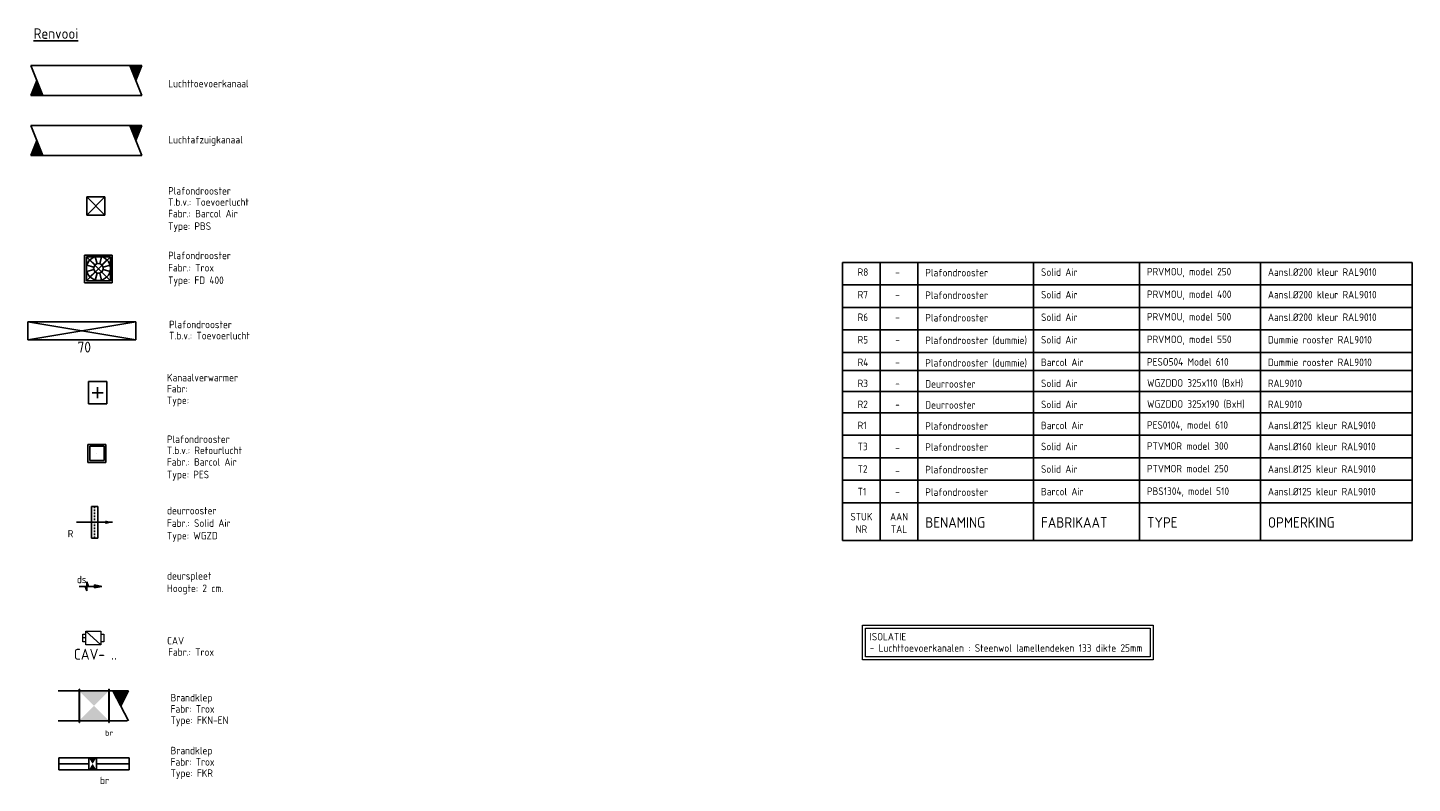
# Model space of a CAD drawing. Header units: millimetres. Extents: x -72412 to 16313, y -1015 to 52998.
# Tile 60 of 64: x -6716 to 16313, y 10905 to 23471. Entities that reach past the tile are written whole.
import ezdxf
from ezdxf.enums import TextEntityAlignment as Align

# ---------------------------------------------------------------- set-up
doc = ezdxf.new("R2010")
doc.units = ezdxf.units.MM
doc.header["$LTSCALE"] = 50
for name, pattern in [('2322107', [2000, 1000, 1000]), ('CENTER2', [28.575, 19.05, -3.175, 3.175, -3.175]), ('STREEPJES', [0.1, 0.05, -0.05])]:
    doc.linetypes.add(name, pattern=pattern)
for name, color, linetype, lineweight in [('WL570---_BESTAAND-HARTLIJN', 161, 'Continuous', 0), ('WL570---_BESTAAND-MAATVOERING', 161, 'Continuous', 0), ('WL570---_BESTAAND-TOEVOER', 180, 'Continuous', 0)]:
    doc.layers.add(name, color=color, linetype=linetype, lineweight=lineweight)
for name, color, linetype in [('WL570---_BESTAAND-TOEVOER_HL', 1, 'Continuous'), ('WL570---_RETOUR', 100, 'Continuous'), ('WL570---_RETOUR_HL', 1, 'Continuous'), ('WL570---_RETOUR_RST', 3, 'Continuous'), ('WL570---_RETOUR_RST_HL', 1, 'Continuous'), ('WL570---_TOEVOER', 200, 'Continuous'), ('WL570---_TOEVOER_RST', 200, 'Continuous'), ('WL570---_TOEVOER_RST_HL', 1, 'Continuous'), ('WM570---', 2, 'Continuous'), ('WM570---_BESTAAND-TOEVOER_PR', 1, 'Continuous'), ('WM570---_RETOUR', 2, 'Continuous'), ('WM570---_RETOUR_PR', 2, 'Continuous'), ('WM570---_RETOUR_RST_PR', 1, 'Continuous'), ('WM570---_TOEVOER', 2, 'Continuous'), ('WM570---_TOEVOER_RST_PR', 1, 'Continuous')]:
    doc.layers.add(name, color=color, linetype=linetype)
doc.styles.add('BURO-018', font='ISO96.shx', dxfattribs={"height": 90})
doc.styles.add('BURO-025', font='ISO96.shx', dxfattribs={"height": 125})
doc.styles.add('BURO-035', font='ISO96.shx', dxfattribs={"height": 175})
doc.styles.add('MAATVOERING', font='ISO')

# ---------------------------------------------------------------- blocks, each defined once
blk = doc.blocks.new('LU-2D-K-1F4')
at = {"color": 0, "linetype": 'Continuous'}
for p, q in [((-0.5, 250), (0.5, 250)), ((-0.5, -250), (0.5, -250))]:
    blk.add_line(p, q, dxfattribs=at)
blk = doc.blocks.new('LU-2-KB')
at = {"color": 0, "linetype": 'Continuous'}
for p, q in [((-0.4, 0.5), (0, -0.5)), ((-0.4, 0.5), (0, 0.5)), ((0, 0.5), (-0.2, 0))]:
    blk.add_line(p, q, dxfattribs=at)
blk.add_solid([(-0.4, 0.5), (0, 0.5), (-0.2, 0)], dxfattribs=at)
blk = doc.blocks.new('*U1023')
at = {"ltscale": 10}
for points in [[(-250, 250), (250, 250), (0, 0)], [(-250, -250), (250, -250), (0, 0)]]:
    blk.add_hatch(color=2, dxfattribs=at).paths.add_polyline_path(points)
at = {"color": 2, "ltscale": 10}
for p, q in [((-250, 275), (-245, 275)), ((-250, -275), (-250, 275)), ((-245, -275), (-245, 275)), ((-245, 250), (245, 250)), ((250, 275), (245, 275)), ((245, -275), (245, 275)), ((250, -275), (250, 275)), ((-250, -275), (-245, -275)), ((-245, -250), (245, -250)), ((250, -275), (245, -275))]:
    blk.add_line(p, q, dxfattribs=at)
at = {"layer": 'WL570---_RETOUR', "color": 1, "style": 'BURO-018'}
blk.add_attdef('I', text='', height=90, dxfattribs=at).set_placement((0, 0), align=Align.MIDDLE)
at = {"layer": 'WM570---_RETOUR_PR', "color": 1, "style": 'BURO-018'}
blk.add_attdef('POSNR', text='', height=90, dxfattribs=at).set_placement((0, 0), align=Align.MIDDLE)
blk = doc.blocks.new('*U1022')
at = {"ltscale": 10}
blk.add_hatch(color=0, dxfattribs=at).paths.add_polyline_path([(300, 0), (180, -30), (180, 30)])
at = {"color": 0, "ltscale": 10}
for p, q in [((-51.5, 262.5, -2700), (51.5, 262.5, -2700)), ((-51.5, -262.5, -2700), (-51.5, 262.5, -2700)), ((51.5, 262.5, -2700), (51.5, -262.5, -2700)), ((300, 0, -2700), (-300, 0, -2700)), ((51.5, -262.5, -2700), (-51.5, -262.5, -2700))]:
    blk.add_line(p, q, dxfattribs=at)
at = {"color": 9, "linetype": 'STREEPJES', "ltscale": 10}
blk.add_line((0, 262.5, -2700), (0, -262.5, -2700), dxfattribs=at)
at = {"layer": 'WL570---_RETOUR_RST_HL', "linetype": 'CENTER2'}
blk.add_circle((0, 0, -2700), 0.075, dxfattribs=at)
at = {"layer": 'WL570---_RETOUR_RST', "color": 2, "style": 'BURO-025'}
for tag in ['MC', 'Q']:
    blk.add_attdef(tag, text='', height=125, dxfattribs=at).set_placement((0, 0), align=Align.MIDDLE)
at = {"layer": 'WM570---_RETOUR_RST_PR', "color": 2, "style": 'BURO-025'}
blk.add_attdef('POSNR', text='', height=125, dxfattribs=at).set_placement((0, 0), align=Align.MIDDLE)
blk = doc.blocks.new('*U1024')
at = {"color": 0, "ltscale": 10}
for p, q in [((0, 100), (498, 100)), ((0, -100), (0, 100)), ((0, -100), (498, -100))]:
    blk.add_line(p, q, dxfattribs=at)
at = {"layer": 'WL570---_RETOUR_HL', "linetype": 'CENTER2'}
blk.add_line((0, 0), (498, 0), dxfattribs=at)
at = {"layer": 'WM570---_RETOUR_PR', "color": 2, "style": 'BURO-025'}
blk.add_attdef('POSNR', text='', height=125, dxfattribs=at).set_placement((0, 0), align=Align.MIDDLE)
blk = doc.blocks.new('*U1025')
at = {"ltscale": 10}
for points in [[(-62.5, 100), (0, 0), (62.5, 100)], [(62.5, -100), (0, 0), (-62.5, -100)]]:
    blk.add_hatch(color=256, dxfattribs=at).paths.add_polyline_path(points)
for p, q in [((-62.5, 100), (62.5, 100)), ((-62.5, -100), (-62.5, 100)), ((62.5, 100), (62.5, -100)), ((-62.5, -100), (62.5, -100))]:
    blk.add_line(p, q, dxfattribs=at)
at = {"layer": 'WL570---_RETOUR', "color": 2, "style": 'BURO-025'}
blk.add_attdef('I', text='', height=125, dxfattribs=at).set_placement((0, 0), align=Align.MIDDLE)
at = {"layer": 'WM570---_RETOUR_PR', "color": 2, "style": 'BURO-025'}
blk.add_attdef('POSNR', text='', height=125, dxfattribs=at).set_placement((0, 0), align=Align.MIDDLE)
blk = doc.blocks.new('*U1026')
at = {"color": 0, "ltscale": 10}
for p, q in [((0, 100), (545, 100)), ((545, 100), (545, -100)), ((0, -100), (545, -100))]:
    blk.add_line(p, q, dxfattribs=at)
at = {"layer": 'WL570---_RETOUR_HL', "linetype": 'CENTER2'}
blk.add_line((0, 0), (545, 0), dxfattribs=at)
at = {"layer": 'WM570---_RETOUR_PR', "color": 2, "style": 'BURO-025'}
blk.add_attdef('POSNR', text='', height=125, dxfattribs=at).set_placement((0, 0), align=Align.MIDDLE)
blk = doc.blocks.new('*U1027')
at = {"color": 0, "ltscale": 10}
for p, q in [((150, 150, -2500), (-150, 150, -2500)), ((-150, -150, -2500), (-150, 150, -2500)), ((150, -150, -2500), (-150, 150, -2500)), ((-150, -150, -2500), (150, 150, -2500)), ((150, -150, -2500), (150, 150, -2500)), ((150, -150, -2500), (-150, -150, -2500))]:
    blk.add_line(p, q, dxfattribs=at)
at = {"layer": 'WL570---_TOEVOER_RST_HL', "linetype": 'CENTER2'}
blk.add_circle((0, 0, -2500), 0.075, dxfattribs=at)
at = {"layer": 'WL570---_TOEVOER_RST', "color": 2, "style": 'BURO-025'}
for tag in ['MC', 'Q']:
    blk.add_attdef(tag, text='', height=125, dxfattribs=at).set_placement((0, 0), align=Align.MIDDLE)
at = {"layer": 'WM570---_TOEVOER_RST_PR', "color": 2, "style": 'BURO-025'}
blk.add_attdef('POSNR', text='', height=125, dxfattribs=at).set_placement((0, 0), align=Align.MIDDLE)
blk = doc.blocks.new('VBX1251250012525000')
for points in [[(50, 62.5), (0, 62.5), (0, -62.5), (50, -62.5)], [(300, -62.5), (350, -62.5), (350, 62.5), (300, 62.5)]]:
    blk.add_lwpolyline(points)
blk.add_lwpolyline([(50, -112.5), (300, -112.5), (300, 112.5), (50, 112.5)], close=True)
at = {"layer": 'WL570---_BESTAAND-HARTLIJN'}
blk.add_line((300, 0), (350, 0), dxfattribs=at)
at = {"layer": 'WL570---_BESTAAND-TOEVOER'}
blk.add_line((50, -112.5), (300, 112.5), dxfattribs=at)
blk = doc.blocks.new('*U1028')
at = {"color": 0, "ltscale": 10}
for p, q in [((149, 149, -150), (-149, 149, -150)), ((-149, -149, -150), (-149, 149, -150)), ((120, 120, -150), (-120, 120, -150)), ((-120, -120, -150), (-120, 120, -150)), ((120, -120, -150), (120, 120, -150)), ((149, -149, -150), (149, 149, -150)), ((149, -149, -150), (-149, -149, -150)), ((120, -120, -150), (-120, -120, -150))]:
    blk.add_line(p, q, dxfattribs=at)
at = {"layer": 'WL570---_RETOUR_RST_HL', "linetype": 'CENTER2'}
blk.add_circle((0, 0, -150), 0.075, dxfattribs=at)
at = {"layer": 'WL570---_RETOUR_RST', "color": 2, "style": 'BURO-025'}
for tag in ['MC', 'Q']:
    blk.add_attdef(tag, text='', height=125, dxfattribs=at).set_placement((0, 0), align=Align.MIDDLE)
at = {"layer": 'WM570---_RETOUR_RST_PR', "color": 2, "style": 'BURO-025'}
blk.add_attdef('POSNR', text='', height=125, dxfattribs=at).set_placement((0, 0), align=Align.MIDDLE)
blk = doc.blocks.new('LU-PIJL6')
at = {"color": 0, "linetype": 'Continuous'}
for p, q in [((0, 0), (-7.5, 0)), ((-5.5, 0), (-5, -1.5)), ((-5, -1.5), (-5, 1.5)), ((-5, 1.5), (-4.5, 0)), ((-2.5, -0.5), (-2.5, 0.5)), ((-2.5, 0.5), (0, 0)), ((0, 0), (-2.5, -0.5))]:
    blk.add_line(p, q, dxfattribs=at)
blk.add_solid([(-2.5, 0.5), (-2.5, -0.5), (0, 0)], dxfattribs=at)
blk = doc.blocks.new('*U1021')
at = {"color": 0, "ltscale": 10}
for p, q in [((900, 150, -2700), (-900, 150, -2700)), ((-900, -150, -2700), (-900, 150, -2700)), ((900, -150, -2700), (900, 150, -2700)), ((900, -150, -2700), (-900, -150, -2700))]:
    blk.add_line(p, q, dxfattribs=at)
at = {"layer": 'WL570---_TOEVOER_RST_HL', "linetype": 'CENTER2'}
blk.add_circle((0, 0, -2700), 0.075, dxfattribs=at)
at = {"layer": 'WL570---_TOEVOER_RST', "color": 1, "style": 'BURO-018'}
for tag in ['MC', 'Q']:
    blk.add_attdef(tag, text='', height=180, dxfattribs=at).set_placement((0, 0), align=Align.MIDDLE)
at = {"layer": 'WM570---_TOEVOER_RST_PR', "color": 1, "style": 'BURO-018'}
blk.add_attdef('POSNR', text='', height=180, dxfattribs=at).set_placement((0, 0), align=Align.MIDDLE)
blk = doc.blocks.new('*U1029')
at = {"color": 0, "ltscale": 10}
for p, q in [((230, 230, -2500), (-230, 230, -2500)), ((-230, -230, -2500), (-230, 230, -2500)), ((200, 200, -2500), (-200, 200, -2500)), ((-200, -200, -2500), (-200, 200, -2500)), ((200, -200, -2500), (-200, 200, -2500)), ((-200, -200, -2500), (200, 200, -2500)), ((200, -200, -2500), (200, 200, -2500)), ((230, -230, -2500), (230, 230, -2500)), ((230, -230, -2500), (-230, -230, -2500)), ((200, -200, -2500), (-200, -200, -2500))]:
    blk.add_line(p, q, dxfattribs=at)
at = {"layer": 'WL570---_BESTAAND-TOEVOER_HL', "linetype": 'CENTER2'}
blk.add_circle((0, 0, -2500), 0.075, dxfattribs=at)
at = {"layer": 'WL570---_BESTAAND-TOEVOER', "color": 2, "style": 'BURO-025'}
for tag in ['MC', 'Q']:
    blk.add_attdef(tag, text='', height=125, dxfattribs=at).set_placement((0, 0), align=Align.MIDDLE)
at = {"layer": 'WM570---_BESTAAND-TOEVOER_PR', "color": 2, "style": 'BURO-025'}
blk.add_attdef('POSNR', text='', height=125, dxfattribs=at).set_placement((0, 0), align=Align.MIDDLE)
blk = doc.blocks.new('*U1030')
at = {"ltscale": 10}
for p, q in [((-100, 125), (100, 125)), ((-100, -125), (-100, 125)), ((60, 0), (-60, 0)), ((0, 60), (0, -60)), ((100, -125), (100, 125)), ((-100, -125), (100, -125))]:
    blk.add_line(p, q, dxfattribs=at)
at = {"layer": 'WM570---_RETOUR_PR', "color": 2, "style": 'BURO-025'}
blk.add_attdef('POSNR', text='', height=125, dxfattribs=at).set_placement((0, 0), align=Align.MIDDLE)

msp = doc.modelspace()

# ---------------------------------------------------------------- linework, layer by layer
at = {"layer": 'WL570---_TOEVOER', "color": 180}
for p, q in [((-5680, 19610), (-5595, 19525)), ((-5591, 19662), (-5560, 19546)), ((-5487, 19662), (-5518, 19546)), ((-5397, 19610), (-5482, 19525)), ((-5732, 19520), (-5616, 19489)), ((-5732, 19417), (-5616, 19448)), ((-5680, 19327), (-5595, 19412)), ((-5591, 19275), (-5560, 19391)), ((-5487, 19275), (-5518, 19391)), ((-5346, 19520), (-5462, 19489)), ((-5346, 19417), (-5462, 19448))]:
    msp.add_line(p, q, dxfattribs=at)
at = {"layer": 'WL570---_TOEVOER'}
for p, q in [((-6716, 18578), (-4916, 18278)), ((-4916, 18578), (-6716, 18278))]:
    msp.add_line(p, q, dxfattribs=at)
at = {"layer": 'WL570---_TOEVOER', "color": 180}
for radius in [200, 80]:
    msp.add_circle((-5539, 19469), radius, dxfattribs=at)
at = {"layer": 'WM570---', "color": 4}
for p, q in [((6838, 14944), (6838, 19569)), ((16313, 19569), (16313, 14944)), ((6838, 15569), (16313, 15569)), ((6838, 14944), (16313, 14944))]:
    msp.add_line(p, q, dxfattribs=at)
at = {"layer": 'WM570---'}
for p, q in [((6838, 19569), (16313, 19569)), ((6838, 19194), (16313, 19194)), ((6838, 18819), (16313, 18819)), ((6838, 18444), (16313, 18444)), ((6838, 18069), (16313, 18069)), ((6838, 17769), (16313, 17769)), ((6838, 17419), (16313, 17419)), ((6838, 17069), (16313, 17069)), ((6838, 16694), (16313, 16694)), ((6838, 16319), (16313, 16319)), ((6838, 15944), (16313, 15944)), ((7463, 14944), (7463, 15569)), ((8088, 14944), (8088, 15569)), ((10013, 14944), (10013, 15569)), ((11776, 14944), (11776, 15569)), ((13787, 14944), (13787, 15569))]:
    msp.add_line(p, q, dxfattribs=at)
at = {"layer": 'WM570---', "color": 1}
for p, q in [((7463, 15569), (7463, 19569)), ((8088, 15569), (8088, 19569)), ((10013, 15569), (10013, 19569)), ((11776, 15569), (11776, 19569)), ((13787, 15569), (13787, 19569))]:
    msp.add_line(p, q, dxfattribs=at)
at = {"layer": 'WM570---_TOEVOER', "lineweight": 0}
for points in [[(7169, 13537), (12003, 13537), (12003, 12960), (7169, 12960)], [(7219, 13487), (11953, 13487), (11953, 13010), (7219, 13010)]]:
    msp.add_lwpolyline(points, close=True, dxfattribs=at)

# ---------------------------------------------------------------- block references
at = {"layer": 'WL570---_BESTAAND-TOEVOER', "xscale": -1, "rotation": 359.9999999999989}
msp.add_blockref('VBX1251250012525000', (-5448, 13322), dxfattribs=at)
at = {"layer": 'WL570---_RETOUR', "xscale": 1850}
msp.add_blockref('LU-2D-K-1F4', (-5740, 21596), dxfattribs=at)
at = {"layer": 'WL570---_RETOUR', "xscale": 500, "yscale": 500, "zscale": 500, "rotation": 180}
msp.add_blockref('LU-2-KB', (-6665, 21596), dxfattribs=at)
at = {"layer": 'WL570---_RETOUR'}
for name, p, xscale, yscale, zscale in [('LU-2-KB', (-4815, 21596), 500, 500, 500), ('LU-PIJL6', (-5482, 14181), 50, 50, 50), ('LU-2-KB', (-5039, 12194), 644.6031685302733, 500, 500)]:
    msp.add_blockref(name, p, dxfattribs=dict(at, xscale=xscale, yscale=yscale, zscale=zscale))
for name, p in [('*U1028', (-5564, 16392, 150)), ('*U1024', (-6196, 11229)), ('*U1026', (-5573, 11229))]:
    msp.add_blockref(name, p, dxfattribs=at)
ref = msp.add_blockref('*U1022', (-5603, 15246, 2700), dxfattribs=at)
ref.add_attrib('MC', 'R', dxfattribs={"layer": 'WL570---_RETOUR_RST', "color": 2, "height": 125, "style": 'BURO-025'}).set_placement((-6003, 15056), align=Align.MIDDLE)
at = {"layer": 'WL570---_RETOUR', "xscale": 1150, "rotation": 180}
msp.add_blockref('LU-2D-K-1F4', (-5636, 12194), dxfattribs=at)
at = {"layer": 'WL570---_RETOUR'}
ref = msp.add_blockref('*U1023', (-5611, 12194), dxfattribs=dict(at, rotation=180))
ref.add_attrib('I', 'br', dxfattribs={"color": 1, "height": 90, "style": 'BURO-018'}).set_placement((-5361, 11744), align=Align.MIDDLE)
ref = msp.add_blockref('*U1025', (-5636, 11229), dxfattribs=at)
ref.add_attrib('I', 'br', dxfattribs={"color": 2, "height": 125, "style": 'BURO-025'}).set_placement((-5437, 10954), align=Align.MIDDLE)
at = {"layer": 'WL570---_TOEVOER', "xscale": 1850}
msp.add_blockref('LU-2D-K-1F4', (-5740, 22595), dxfattribs=at)
at = {"layer": 'WL570---_TOEVOER', "rotation": 180}
for name, p, xscale, yscale, zscale in [('LU-2-KB', (-6665, 22595), 500, 500, 500), ('*U1030', (-5552, 17401), 1.5, 1.5, 1.5)]:
    msp.add_blockref(name, p, dxfattribs=dict(at, xscale=xscale, yscale=yscale, zscale=zscale))
at = {"layer": 'WL570---_TOEVOER', "xscale": 500, "yscale": 500, "zscale": 500}
msp.add_blockref('LU-2-KB', (-4815, 22595), dxfattribs=at)
at = {"layer": 'WL570---_TOEVOER'}
msp.add_blockref('*U1027', (-5582, 20506, 2500), dxfattribs=at)
at = {"layer": 'WL570---_TOEVOER', "color": 180}
msp.add_blockref('*U1029', (-5539, 19459, 2500), dxfattribs=at)
at = {"layer": 'WL570---_TOEVOER'}
ref = msp.add_blockref('*U1021', (-5816, 18428, 2700), dxfattribs=at)
ref.add_attrib('Q', '70', dxfattribs={"layer": 'WL570---_TOEVOER_RST', "color": 1, "height": 180, "style": 'BURO-018'}).set_placement((-5775, 18159), align=Align.MIDDLE)

# ---------------------------------------------------------------- texts
at = {"layer": 'WL570---_BESTAAND-MAATVOERING', "style": 'MAATVOERING'}
msp.add_text('CAV- ..', height=180, dxfattribs=at).set_placement((-5948, 12962))
at = {"layer": 'WM570---', "style": 'BURO-025'}
for s, p in [('R8', (7088, 19344)), ('Plafondrooster', (8213, 19335)), ('Solid Air', (10138, 19344)), ('PRVMOU, model 250', (11901, 19351)), ('Aansl.%%C200 kleur RAL9010', (13912, 19344)), ('R7', (7088, 18969)), ('Plafondrooster', (8213, 18960)), ('Solid Air', (10138, 18969)), ('PRVMOU, model 400', (11901, 18976)), ('Aansl.%%C200 kleur RAL9010', (13912, 18969)), ('R6', (7088, 18594)), ('Plafondrooster', (8213, 18585)), ('Solid Air', (10138, 18594)), ('PRVMOU, model 500', (11901, 18601)), ('Aansl.%%C200 kleur RAL9010', (13912, 18594)), ('R5', (7088, 18219)), ('Plafondrooster (dummie)', (8213, 18210)), ('Solid Air', (10138, 18219)), ('PRVMOO, model 550', (11901, 18226)), ('Dummie rooster RAL9010', (13912, 18219)), ('R4', (7088, 17844)), ('Plafondrooster (dummie)', (8213, 17835)), ('Barcol Air', (10138, 17844)), ('PESO504 Model 610', (11901, 17851)), ('Dummie rooster RAL9010', (13912, 17844)), ('R3', (7088, 17494)), ('Deurrooster', (8213, 17485)), ('Solid Air', (10138, 17494)), ('WGZDDO 325x110 (BxH)', (11901, 17501)), ('RAL9010', (13912, 17494)), ('Solid Air', (10138, 17144)), ('WGZDDO 325x190 (BxH)', (11901, 17151)), ('R2', (7088, 17144)), ('Deurrooster', (8213, 17135)), ('RAL9010', (13912, 17144)), ('R1', (7088, 16794)), ('Plafondrooster', (8213, 16785)), ('Barcol Air', (10138, 16794)), ('PES0104, model 610', (11901, 16801)), ('Aansl.%%C125 kleur RAL9010', (13912, 16794)), ('PTVMOR model 300', (11901, 16451)), ('T3', (7088, 16444)), ('Plafondrooster', (8213, 16435)), ('Solid Air', (10138, 16444)), ('Aansl.%%C160 kleur RAL9010', (13912, 16444)), ('T2', (7088, 16069)), ('Plafondrooster', (8213, 16060)), ('Solid Air', (10138, 16069)), ('PTVMOR model 250', (11901, 16076)), ('Aansl.%%C125 kleur RAL9010', (13912, 16069)), ('T1', (7088, 15694)), ('Plafondrooster', (8213, 15685)), ('Barcol Air', (10138, 15694)), ('PBS1304, model 510', (11901, 15701)), ('Aansl.%%C125 kleur RAL9010', (13912, 15694))]:
    msp.add_text(s, height=125, dxfattribs=at).set_placement(p)
at = {"layer": 'WM570---', "color": 2, "style": 'BURO-025'}
for p in [(7713, 19344), (7713, 18969), (7713, 18594), (7713, 18219), (7713, 17844), (7713, 17494), (7713, 17144), (7713, 16419), (7713, 16044), (7713, 15694)]:
    msp.add_text('-', height=125, dxfattribs=at).set_placement(p)
at = {"layer": 'WM570---', "style": 'BURO-025'}
for s, p in [('STUK', (7151, 15277)), ('AAN', (7776, 15277)), ('NR', (7151, 15069)), ('TAL', (7776, 15069))]:
    msp.add_text(s, height=125, dxfattribs=at).set_placement(p, align=Align.CENTER)
at = {"layer": 'WM570---', "color": 4, "style": 'BURO-035'}
for s, p in [('BENAMING', (8213, 15156)), ('FABRIKAAT', (10138, 15156)), ('TYPE', (11901, 15156)), ('OPMERKING', (13912, 15156))]:
    msp.add_text(s, height=175, dxfattribs=at).set_placement(p)
at = {"layer": 'WM570---_RETOUR', "style": 'BURO-025'}
for s, p in [('Luchttoevoerkanaal', (-4378, 22480)), ('Luchtafzuigkanaal ', (-4378, 21546)), ('CAV', (-4397, 13214)), ('Brandklep', (-4339, 12267)), ('Fabr: Trox', (-4339, 12080)), ('Type: FKN-EN', (-4339, 11892)), ('Brandklep', (-4339, 11387)), ('Fabr: Trox', (-4339, 11199)), ('Type: FKR', (-4339, 11012))]:
    msp.add_text(s, height=125, dxfattribs=at).set_placement(p)
at = {"layer": 'WM570---_TOEVOER', "color": 3, "linetype": '2322107', "style": 'BURO-035'}
msp.add_text('%%URenvooi', height=175, dxfattribs=at).set_placement((-6617, 23286))
at = {"layer": 'WM570---_TOEVOER', "lineweight": 0, "style": 'BURO-025'}
for s, p in [('Plafondrooster', (-4380, 20695)), ('T.b.v.: Toevoerlucht', (-4380, 20510)), ('Fabr.: Barcol Air', (-4380, 20317)), ('Type: PBS', (-4380, 20109)), ('Plafondrooster', (-4380, 19621)), ('Fabr.: Trox', (-4380, 19417)), ('Type: FD 400', (-4380, 19209)), ('T.b.v.: Toevoerlucht', (-4364, 18288)), ('Plafondrooster', (-4364, 18473)), ('Kanaalverwarmer', (-4399, 17590)), ('Fabr:', (-4399, 17405)), ('Type:', (-4399, 17212)), ('Plafondrooster', (-4399, 16565)), ('T.b.v.: Retourlucht', (-4399, 16380)), ('Fabr.: Barcol Air', (-4399, 16187)), ('Type: PES', (-4399, 15978)), ('deurrooster', (-4399, 15378)), ('Fabr.: Solid Air', (-4399, 15170)), ('Type: WGZD', (-4399, 14961)), ('ds', (-5897, 14233)), ('deurspleet', (-4399, 14293)), ('Hoogte: 2 cm.', (-4399, 14085)), ('ISOLATIE', (7288, 13282)), ('Fabr.: Trox', (-4380, 13026)), ('- Luchttoevoerkanalen : Steenwol lamellendeken 133 dikte 25mm', (7288, 13093))]:
    msp.add_text(s, height=125, dxfattribs=at).set_placement(p)

doc.saveas('drawing.dxf')
